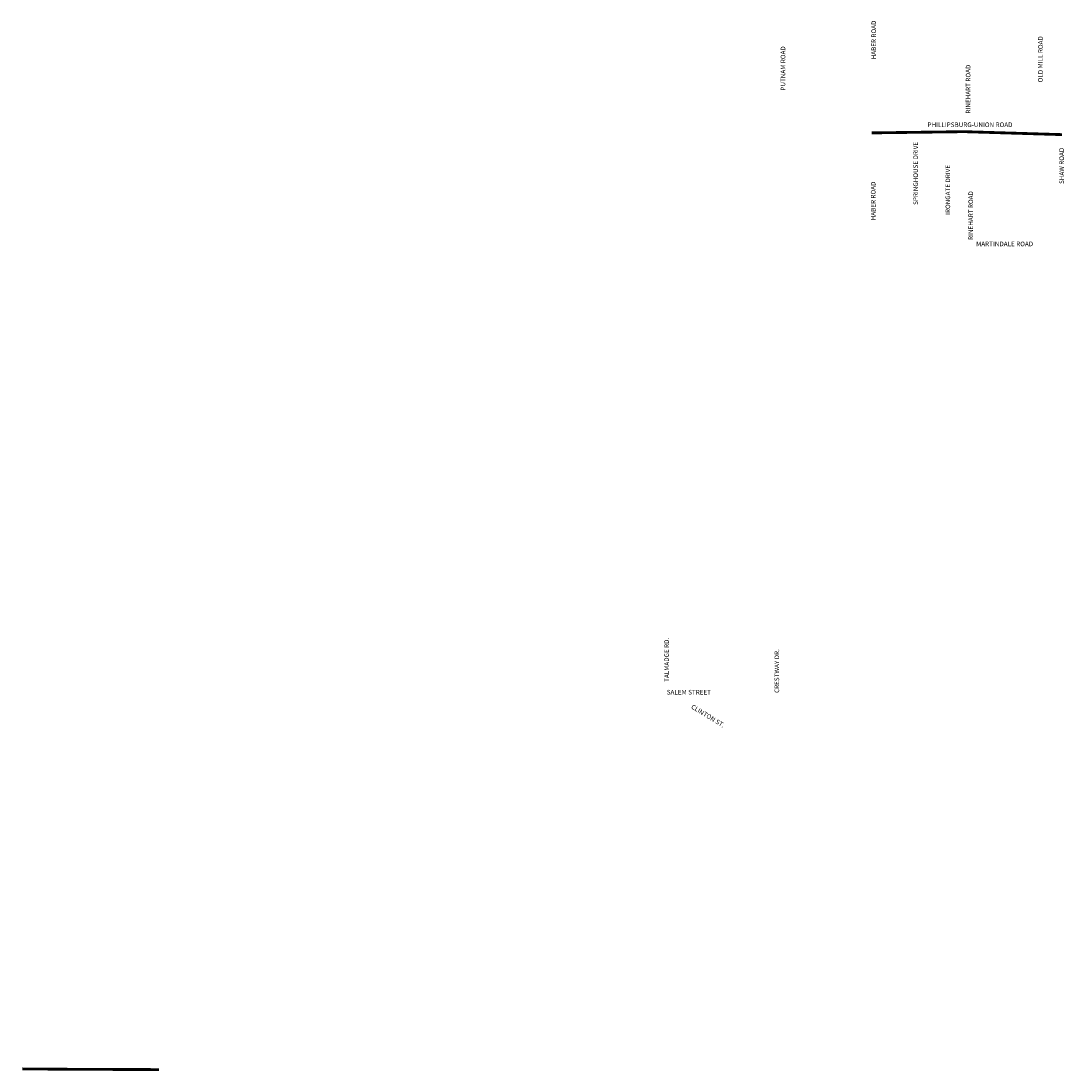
# Model space of a CAD drawing. Header units: feet. Extents: x 1427849 to 1457494, y 672705 to 702539.
import ezdxf

# ---------------------------------------------------------------- set-up
doc = ezdxf.new("R2010")
doc.units = ezdxf.units.FT
doc.header["$MEASUREMENT"] = 0
doc.layers.add('SH_Data', color=7, linetype='Continuous')
doc.styles.add('Slanted-Normal', font='font31.shx', dxfattribs={"height": 0.14})

msp = doc.modelspace()

# ---------------------------------------------------------------- linework, layer by layer
at = {"layer": 'SH_Data', "const_width": 80}
for points in [[(1452025, 699360), (1454663, 699395), (1457403, 699312), (1457436, 699311)], [(1431774, 672745), (1429223, 672755), (1427889, 672765)]]:
    msp.add_lwpolyline(points, dxfattribs=at)

# ---------------------------------------------------------------- texts
at = {"layer": 'SH_Data', "char_height": 132, "attachment_point": 1, "style": 'Slanted-Normal'}
for s, width, insert, rotation in [('HABER ROAD', 1683.24, (1452020, 701449), 90), ('OLD MILL ROAD', 1759.35, (1456758, 700796), 90), ('PUTNAM ROAD', 1683.24, (1449441, 700563), 90), ('RINEHART ROAD', 1759.35, (1454703, 699911), 90), ('SPRINGHOUSE DRIVE', 2019.04, (1453211, 697314), 90), ('SHAW ROAD', 1228.03, (1457360, 697909), 90), ('IRONGATE DRIVE', 1833.38, (1454126, 697030), 90), ('HABER ROAD', 1683.24, (1452005, 696875), 90), ('RINEHART ROAD', 1759.35, (1454777, 696318), 90), ('TALMADGE RD.', 1760.82, (1446134, 683762), 90), ('CRESTWAY DR.', 1760.82, (1449266, 683448), 90), ('CLINTON ST.', 1760.82, (1446952, 683132), 328.3071)]:
    msp.add_mtext_dynamic_manual_height_columns(s, width=width, gutter_width=0.7, heights=[0], dxfattribs=dict(at, insert=insert, rotation=rotation))
for s, width, insert in [('PHILLIPSBURG-UNION ROAD', 2626.56, (1453615, 699657)), ('MARTINDALE ROAD', 2626.56, (1454997, 696271)), ('SALEM STREET', 1760.82, (1446204, 683535))]:
    msp.add_mtext_dynamic_manual_height_columns(s, width=width, gutter_width=0.7, heights=[0], dxfattribs=dict(at, insert=insert))

doc.saveas('drawing.dxf')
